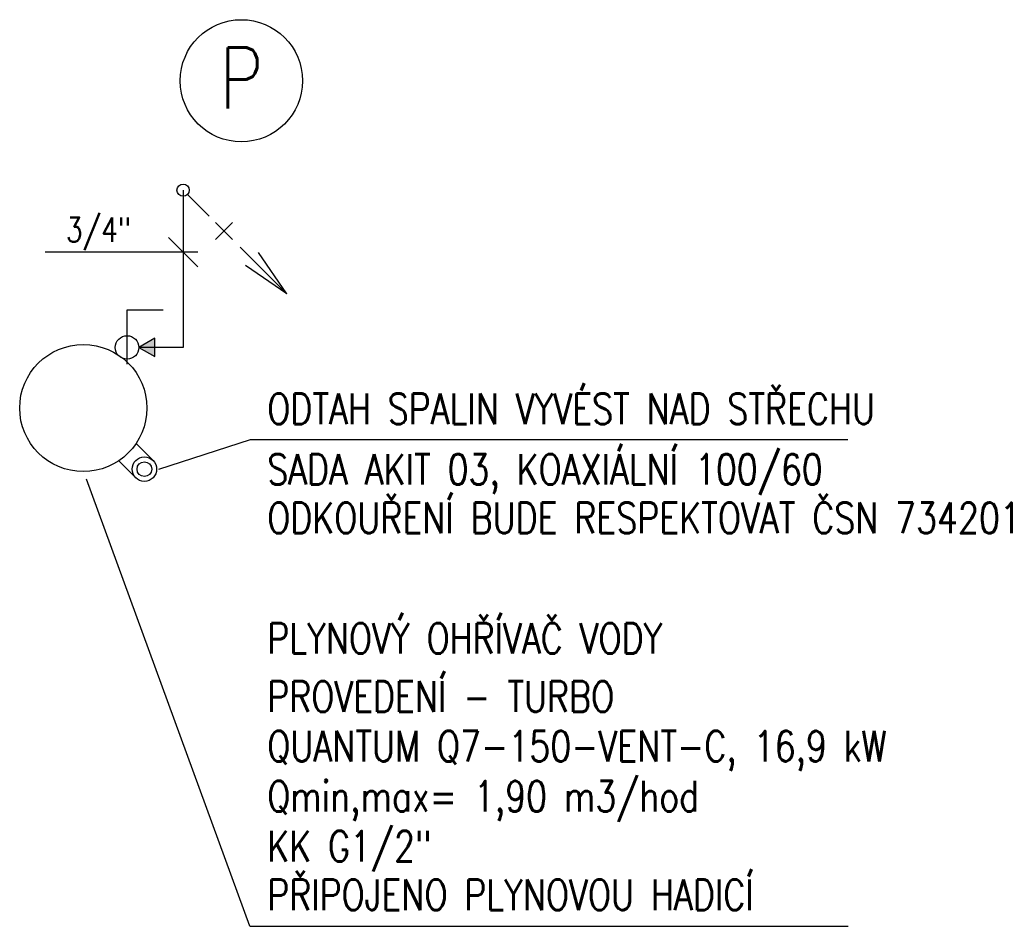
# Model space of a CAD drawing. Extents: x -388847 to -134749, y 81682 to 194994.
# Tile 19 of 23: x -193533 to -189507, y 164885 to 168594. Entities that reach past the tile are written whole.
import ezdxf
from ezdxf.enums import TextEntityAlignment as Align

# ---------------------------------------------------------------- set-up
doc = ezdxf.new("R2010")
doc.units = 0
doc.header["$MEASUREMENT"] = 0
doc.linetypes.add('DIVIDE', pattern=[1.25, 0.5, -0.25, 0, -0.25, 0, -0.25])
for name, color, linetype in [('ZT-ARMAT', 4, 'Continuous'), ('ZT-KAN', 3, 'Continuous'), ('ZT-PLYN', 40, 'PLYN'), ('ZT-PLYNS', 4, 'Continuous'), ('ZT-TEXT', 2, 'Continuous')]:
    doc.layers.add(name, color=color, linetype=linetype)
doc.styles.add('C', font='simplexc', dxfattribs={"width": 0.8})
doc.styles.add('SIMPLEX', font='SIMPLEX.shx', dxfattribs={"width": 0.8})
doc.linetypes.add('PLYN', pattern='A,5,-0.2,[1,ZT01-R14,S=0.2,R=0,X=0,Y=0],-0.6', length=5.8)

# ---------------------------------------------------------------- blocks, each defined once
blk = doc.blocks.new('SPLH')
at = {"layer": 'ZT-PLYNS', "color": 2}
for p, q in [((233.3, 233.3), (424.3, 424.3)), ((424.3, 424.3), (255, 308.7)), ((424.3, 424.3), (308.7, 255)), ((202.5, 132.4), (132.4, 202.5)), ((132.4, 132.4), (202.5, 202.5)), ((17.7, 17.7), (106.2, 106.2))]:
    blk.add_line(p, q, dxfattribs=at)
at = {"layer": 'ZT-PLYNS'}
blk.add_circle((0, 0), 25, dxfattribs=at)
blk = doc.blocks.new('KOHOUT')
at = {"layer": 'ZT-ARMAT', "color": 4}
for p, q in [((0, 154.6), (148.2, 154.6)), ((0, 154.6), (148.2, 154.6)), ((0, -68.9), (0, 154.6))]:
    blk.add_line(p, q, dxfattribs=at)
blk.add_circle((0, 0), 48.1, dxfattribs=at)
blk = doc.blocks.new('CST')
at = {"color": 2}
blk.add_circle((0, 0), 250, dxfattribs=at)
at = {"color": 1, "style": 'SIMPLEX', "width": 0.8}
blk.add_attdef('CISLO\\STOUPACKY', text='', height=250, dxfattribs=at).set_placement((0, -113.2), align=Align.CENTER)
blk = doc.blocks.new('REDUKCE')
at = {"layer": 'ZT-KAN', "color": 2}
for p, q in [((0, 65), (-37.5, 0)), ((37.5, 0), (0, 65)), ((-37.5, 0), (37.5, 0))]:
    blk.add_line(p, q, dxfattribs=at)

msp = doc.modelspace()

# ---------------------------------------------------------------- hatches: boundary and pattern name
at = {"layer": 'ZT-PLYN', "linetype": 'Continuous'}
h = msp.add_hatch(color=2, dxfattribs=at)
h.paths.add_polyline_path([(-192980.5, 167290.3), (-193045.4, 167252.8), (-192980.5, 167252.8)])
h.paths.add_polyline_path([(-192980.5, 167252.8), (-193045.4, 167252.8), (-192994.6, 167223.5), (-192980.5, 167229.5)])
h.paths.add_polyline_path([(-192980.5, 167229.5), (-192994.6, 167223.5), (-192980.5, 167215.3)])

# ---------------------------------------------------------------- linework, layer by layer
at = {"layer": 'ZT-PLYN', "color": 40, "linetype": 'PLYN', "ltscale": 300}
for p, q in [((-192864.6, 167896.4), (-192864.6, 167252.8)), ((-192864.6, 167252.8), (-193045.4, 167252.8))]:
    msp.add_line(p, q, dxfattribs=at)
at = {"layer": 'ZT-PLYN', "color": 2, "linetype": 'Continuous', "ltscale": 300}
for p, q in [((-192987.2, 166790.3), (-193056.8, 166859.9)), ((-193057.9, 166719.6), (-193127.5, 166789.2))]:
    msp.add_line(p, q, dxfattribs=at)
at = {"layer": 'ZT-PLYN', "color": 2, "linetype": 'Continuous'}
for p, q in [((-192963.9, 166755.4), (-192588.7, 166876.1)), ((-192588.7, 166876.1), (-190146.7, 166876.1)), ((-192591.7, 164884.8), (-193258.9, 166713.5)), ((-192591.7, 164884.8), (-190145.6, 164884.8))]:
    msp.add_line(p, q, dxfattribs=at)
at = {"layer": 'ZT-PLYN', "color": 2, "linetype": 'Continuous', "ltscale": 300}
for centre, radius in [((-193272.6, 167005), 260), ((-193022.6, 166755), 50), ((-193022.6, 166755), 30)]:
    msp.add_circle(centre, radius, dxfattribs=at)
at = {"layer": 'ZT-TEXT', "linetype": 'ByBlock'}
for p, q in [((-192804.6, 167582.3), (-192924.6, 167702.3)), ((-192804.6, 167642.3), (-193428.1, 167642.3))]:
    msp.add_line(p, q, dxfattribs=at)

# ---------------------------------------------------------------- block references
at = {"layer": 'ZT-PLYN', "color": 40, "linetype": 'PLYN', "ltscale": 300}
msp.add_blockref('KOHOUT', (-193093.5, 167252.8), dxfattribs=at)
at = {"layer": 'ZT-PLYN', "color": 2, "linetype": 'Continuous', "rotation": 90}
msp.add_blockref('REDUKCE', (-192980.5, 167252.8), dxfattribs=at)
at = {"layer": 'ZT-PLYNS', "color": 40, "linetype": 'PLYN', "ltscale": 300}
msp.add_blockref('CST', (-192626.3, 168343.7), dxfattribs=at).add_auto_attribs({'CISLO\\STOUPACKY': 'P'})
at = {"layer": 'ZT-PLYNS', "color": 131, "linetype": 'DIVIDE', "ltscale": 300, "rotation": 269.9999999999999}
msp.add_blockref('SPLH', (-192864.6, 167896.4), dxfattribs=at)

# ---------------------------------------------------------------- texts
at = {"layer": 'ZT-PLYN', "color": 2, "linetype": 'Continuous', "style": 'C', "width": 0.8}
for s, p in [('ODTAH SPALIN VYVÉST NAD STŘECHU', (-192520.3, 166939.4)), ('SADA AKIT 03, KOAXIÁLNÍ 100/60', (-192520.3, 166691.8)), ('ODKOUŘENÍ BUDE RESPEKTOVAT ČSN 734201', (-192520.3, 166493.1)), ('PLYNOVÝ OHŘÍVAČ VODY', (-192520.3, 166000.3)), ('PROVEDENÍ - TURBO', (-192520.3, 165762.1)), ('QUANTUM Q7-150-VENT-C, 16,9 kW', (-192520.3, 165559.3)), ('Qmin,max= 1,90 m3/hod', (-192520.3, 165354.3)), ('KK G1/2"', (-192520.3, 165150.1)), ('PŘIPOJENO PLYNOVOU HADICÍ', (-192520.3, 164951.3))]:
    msp.add_text(s, height=125, dxfattribs=at).set_placement(p)
at = {"layer": 'ZT-TEXT', "style": 'C', "width": 0.8}
msp.add_text('3/4"', height=100, dxfattribs=at).set_placement((-193343.6, 167684.5))

doc.saveas('drawing.dxf')
